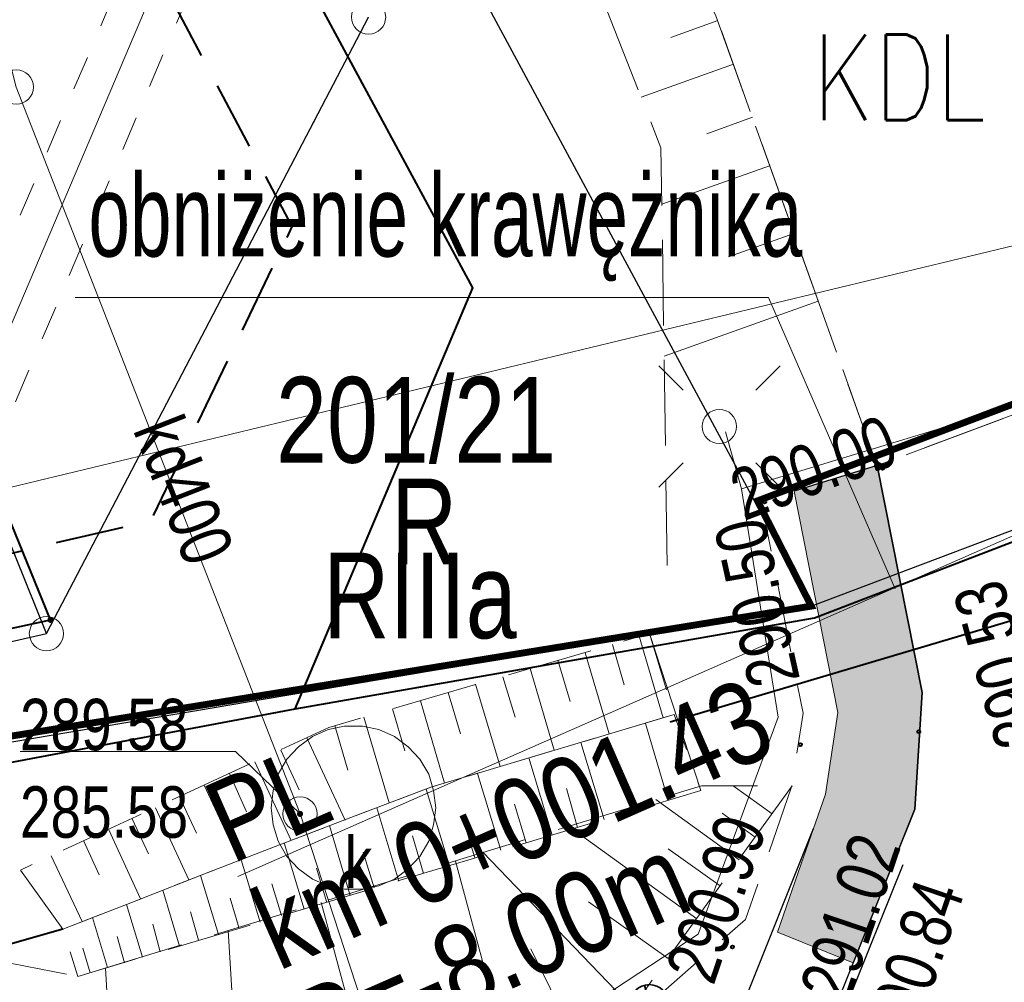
# Model space of a CAD drawing. Header units: metres. Extents: x 7437397 to 7437781, y 5556608 to 5556944.
# Tile 9 of 58: x 7437503 to 7437517, y 5556682 to 5556696. Entities that reach past the tile are written whole.
import ezdxf

# ---------------------------------------------------------------- set-up
doc = ezdxf.new("R2010")
doc.units = ezdxf.units.M
doc.header["$MEASUREMENT"] = 0
for name, pattern in [('0.5_0.5', [1.5, 0.5, -0.5, 0.5]), ('314-500', [2.5, 2, -0.5]), ('BUBZ01-500', [1.75, 1.25, -0.5]), ('DGN Style 2', [6.14715, 3.68829, -2.45886]), ('EGBK02-500', [2, 1.5, -0.5]), ('EGBU01-500', [1, 0.5, -0.5]), ('KTCR02-500', [1.5, 1, -0.5]), ('KTJZ01-500', [2, 1.5, -0.5])]:
    doc.linetypes.add(name, pattern=pattern)
doc.layers.get('0').update_dxf_attribs({"color": 250, "lineweight": 5})
for name, color, linetype, lineweight in [('202-Punkt graniczny stabilizowany trwale', 7, 'Continuous', 5), ('203-Punkt załamania granicy działki nie stabilizowany', 7, 'Continuous', 5), ('_PROJ_WYMIARY', 7, 'Continuous', 9), ('_PROJ_ZAGOSPODAROWANIE', 7, 'Continuous', 13), ('ARCH_HATCH', 7, 'Continuous', 13), ('BUBZ01', 250, 'Continuous', 5), ('BUBZ01_1', 250, 'Continuous', 5), ('BUIB02_01', 250, 'Continuous', 5), ('BUIB05_01', 250, 'Continuous', 5), ('D_kraweznik', 7, 'Continuous', 30), ('D_kraweznik obnizony', 7, 'DGN Style 2', 30), ('D_obrzeze', 7, 'Continuous', 30), ('D_opis trasy', 7, 'Continuous', 13), ('D_zakres', 7, 'DGN Style 2', 13), ('EGBD03', 250, 'Continuous', 5), ('EGBK02', 250, 'Continuous', 5), ('EGBP04_02', 250, 'Continuous', 5), ('EGBP04_03', 250, 'Continuous', 5), ('EGBU01', 250, 'Continuous', 5), ('Elektryka_oswietlenie_zewnetrzne', 1, 'Continuous', 35), ('GAZ', 50, 'Continuous', 30), ('KTCR02', 250, 'Continuous', 5), ('KTJZ01', 250, 'Continuous', 5), ('KTKR01', 250, 'Continuous', 5), ('KTOK05_01', 250, 'Continuous', 5), ('latarnia na słupie lub maszcie (punkt)', 7, 'Continuous', 5), ('MPZP', 250, 'Continuous', 5), ('przewód kanalizacyjny (linia)', 7, 'Continuous', 5), ('przewód kanalizacyjny (linia)-Atr1', 7, 'Continuous', 5), ('punkt o określonej wysokości (sieć kanalizacyjna)', 7, 'Continuous', 5), ('punkt o określonej wysokości (sieć kanalizacyjna)-Atr2', 7, 'Continuous', 5), ('punkt o określonej wysokości (sieć kanalizacyjna)-Atr3', 7, 'Continuous', 5), ('punkt wysokościowy naturalny', 7, 'Continuous', 5), ('punkt wysokościowy sztuczny', 7, 'Continuous', 5), ('RTPW02', 250, 'Continuous', 5), ('rzedne dla projektanta', 250, 'Continuous', 5), ('SUPE_01', 250, 'Continuous', 5), ('SUPG_01', 250, 'Continuous', 5), ('SUPT_01', 250, 'Continuous', 5), ('SUSM01', 250, 'Continuous', 5), ('SUSM04_01_E', 250, 'Continuous', 5), ('słup (punkt)', 7, 'Continuous', 5), ('właz - siec kanalizacyjna (powierzchnia)', 7, 'Continuous', 5), ('właz okrągły - siec kanalizacyjna (punkt)', 7, 'Continuous', 5), ('właz okrągły - siec kanalizacyjna (punkt)-Atr17', 7, 'Continuous', 5)]:
    doc.layers.add(name, color=color, linetype=linetype, lineweight=lineweight)
doc.layers.add('DS_chodniki przebrukowanie', color=7, linetype='Continuous', lineweight=0, true_color=0x00aaaa)
doc.styles.add('DROGI', font='arial.ttf', dxfattribs={"width": 0.55, "height": 1.25})
doc.styles.add('ROMANS', font='arial.ttf', dxfattribs={"width": 0.8})
doc.styles.get("Standard").update_dxf_attribs({"font": 'txt.shx', "width": 0.75})
doc.styles.add('Style-Arial Narrow', font='ARIALN.TTF')
doc.linetypes.add('KTOK05_01-500', pattern='A,3.75,[13,dgnlstyle-rozp_2015.shx,S=0.002778,R=0,X=0,Y=0],3.75', length=7.5)
doc.dimstyles.new('1-500', dxfattribs={"dimscale": 10, "dimtxt": 0.1, "dimasz": 0.07, "dimexe": 0, "dimexo": 0, "dimgap": 0.05, "dimtad": 1, "dimdec": 1, "dimrnd": 0.08, "dimzin": 0, "dimtxsty": 'ROMANS', "dimblk": 'ARCHTICK', "dimcen": 0.02, "dimdle": 0.1, "dimclrt": 256, "dimadec": 0, "dimazin": 0, "dimtfac": 0.666667, "dimtdec": 1, "dimtofl": 0, "dimtmove": 1, "dimatfit": 2, "dimfxl": 0, "dimtolj": 1, "dimtzin": 0, "dimarcsym": 0})

# ---------------------------------------------------------------- blocks, each defined once
blk = doc.blocks.new('US22')
at = {"color": 0, "linetype": 'Continuous', "lineweight": 13, "ltscale": 10}
blk.add_circle((0, 0), 2.5, dxfattribs=at)
blk = doc.blocks.new('PW01')
at = {"layer": 'punkt wysokościowy naturalny', "linetype": 'Continuous', "lineweight": 13}
h = blk.add_hatch(color=0, dxfattribs=at)
edge = h.paths.add_edge_path()
edge.add_arc((0, 0), 0.45, 0, 360)
blk = doc.blocks.new('202')
at = {"layer": '202-Punkt graniczny stabilizowany trwale', "color": 96, "linetype": 'Continuous', "lineweight": 13}
blk.add_circle((0, 0), 2.5, dxfattribs=at)
blk = doc.blocks.new('203')
at = {"layer": '203-Punkt załamania granicy działki nie stabilizowany', "linetype": 'Continuous', "lineweight": 13}
h = blk.add_hatch(color=96, dxfattribs=at)
edge = h.paths.add_edge_path()
edge.add_arc((0, 0), 0.45, 0, 360)
blk = doc.blocks.new('SM011')
at = {"layer": 'latarnia na słupie lub maszcie (punkt)', "color": 0, "linetype": 'Continuous', "lineweight": 13}
for p, q in [((-5.3, 5.31), (-8.83, 8.84)), ((5.31, 5.31), (8.84, 8.84)), ((-5.3, -5.3), (-8.83, -8.83)), ((5.31, -5.3), (8.84, -8.83))]:
    blk.add_line(p, q, dxfattribs=at)
blk = doc.blocks.new('SM04')
at = {"layer": 'słup (punkt)', "color": 0, "linetype": 'Continuous', "lineweight": 13}
blk.add_circle((0, 0), 2.5, dxfattribs=at)
blk = doc.blocks.new('PW02')
at = {"layer": 'punkt wysokościowy sztuczny', "linetype": 'Continuous', "lineweight": 13}
h = blk.add_hatch(color=0, dxfattribs=at)
edge = h.paths.add_edge_path()
edge.add_arc((0, 0), 0.45, 0, 360)
blk = doc.blocks.new('slup_oswietleniowy_4')
for p, q in [((0, 0.35), (0, -0.35)), ((-0.35, 0), (1.5, 0))]:
    blk.add_line(p, q)
for centre, radius in [((2.5, 0), 1), ((0, 0), 0.35)]:
    blk.add_circle(centre, radius)
blk.add_arc((3.5, 0), 1, 120, 240)
blk = doc.blocks.new('_ArchTick')
at = {"color": 0, "linetype": 'ByBlock', "const_width": 0.15}
blk.add_lwpolyline([(-0.5, -0.5), (0.5, 0.5)], dxfattribs=at)
blk = doc.blocks.new('*D51')
at = {"layer": '_PROJ_WYMIARY', "color": 0, "lineweight": -2, "transparency": 16777216}
for p, q in [((7437516.495, 5556697.022), (7437519.619, 5556698.6)), ((7437521.799, 5556692.066), (7437518.726, 5556698.149)), ((7437520.46, 5556691.39), (7437517.387, 5556697.473))]:
    blk.add_line(p, q, dxfattribs=at)
at = {"layer": 'Defpoints', "color": 0, "transparency": 16777216}
for p in [(7437521.799, 5556692.066), (7437520.46, 5556691.39)]:
    blk.add_point(p, dxfattribs=at)
at = {"layer": '_PROJ_WYMIARY', "transparency": 16777216, "insert": (7437517.537, 5556698.926), "char_height": 1, "attachment_point": 5, "rotation": 26.8008, "style": 'ROMANS', "bg_fill": 3, "box_fill_scale": 1.25, "bg_fill_color": 256, "bg_fill_true_color": 13158600, "bg_fill_transparency": 0}
blk.add_mtext('\\A1;1,5', dxfattribs=at)
at = {"layer": 'Defpoints', "color": 0, "transparency": 16777216}
blk.add_point((7437518.726, 5556698.149), dxfattribs=at)
at = {"layer": '_PROJ_WYMIARY', "color": 0, "lineweight": -2, "transparency": 16777216, "xscale": 0.7000000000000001, "yscale": 0.7000000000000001, "zscale": 0.7000000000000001}
for p, rotation in [((7437518.726, 5556698.149), 26.80083486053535), ((7437517.387, 5556697.473), 206.8008348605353)]:
    blk.add_blockref('_ArchTick', p, dxfattribs=dict(at, rotation=rotation))
blk = doc.blocks.new('*D78')
at = {"layer": '_PROJ_WYMIARY', "color": 0, "lineweight": -2, "transparency": 16777216}
for p, q in [((7437514.5, 5556684.21), (7437513.008, 5556680.488)), ((7437515.804, 5556683.687), (7437514.312, 5556679.965)), ((7437512.08, 5556680.859), (7437515.241, 5556679.593)), ((7437519.343, 5556677.95), (7437514.312, 5556679.965))]:
    blk.add_line(p, q, dxfattribs=at)
at = {"layer": 'Defpoints', "color": 0}
for p in [(7437514.5, 5556684.21), (7437515.804, 5556683.687), (7437514.312, 5556679.965)]:
    blk.add_point(p, dxfattribs=at)
at = {"layer": '_PROJ_WYMIARY', "color": 0, "lineweight": -2, "transparency": 16777216, "xscale": 0.7000000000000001, "yscale": 0.7000000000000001, "zscale": 0.7000000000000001}
for p, rotation in [((7437513.008, 5556680.488), 158.1669354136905), ((7437514.312, 5556679.965), 338.1669354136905)]:
    blk.add_blockref('_ArchTick', p, dxfattribs=dict(at, rotation=rotation))
at = {"layer": '_PROJ_WYMIARY', "transparency": 16777216, "insert": (7437518.645, 5556679.415), "char_height": 1, "attachment_point": 5, "rotation": 338.1669, "style": 'ROMANS', "bg_fill": 3, "box_fill_scale": 1.25, "bg_fill_color": 256, "bg_fill_true_color": 13158600, "bg_fill_transparency": 0}
blk.add_mtext('\\A1;1,5', dxfattribs=at)
blk = doc.blocks.new('*D83')
at = {"layer": '_PROJ_WYMIARY', "color": 0, "lineweight": -2, "transparency": 16777216}
for p, q in [((7437515.174, 5556718.066), (7437539.548, 5556729.19)), ((7437552.718, 5556697.927), (7437538.639, 5556728.775)), ((7437530.164, 5556687.633), (7437516.084, 5556718.481))]:
    blk.add_line(p, q, dxfattribs=at)
at = {"layer": 'Defpoints', "color": 0}
for p in [(7437538.639, 5556728.775), (7437552.718, 5556697.927), (7437530.164, 5556687.633)]:
    blk.add_point(p, dxfattribs=at)
at = {"layer": '_PROJ_WYMIARY', "color": 0, "lineweight": -2, "transparency": 16777216, "xscale": 0.7000000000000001, "yscale": 0.7000000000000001, "zscale": 0.7000000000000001}
for p, rotation in [((7437538.639, 5556728.775), 24.5330001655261), ((7437516.084, 5556718.481), 204.5330001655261)]:
    blk.add_blockref('_ArchTick', p, dxfattribs=dict(at, rotation=rotation))
at = {"layer": '_PROJ_WYMIARY', "transparency": 16777216, "insert": (7437526.904, 5556724.63), "char_height": 1, "attachment_point": 5, "rotation": 24.533, "style": 'ROMANS', "bg_fill": 3, "box_fill_scale": 1.25, "bg_fill_color": 256, "bg_fill_true_color": 13158600, "bg_fill_transparency": 0}
blk.add_mtext('\\A1;24,8', dxfattribs=at)

msp = doc.modelspace()

# ---------------------------------------------------------------- hatches: boundary and pattern name
at = {"layer": 'ARCH_HATCH', "linetype": 'Continuous', "lineweight": 25, "true_color": 0x97999b}
h = msp.add_hatch(color=253, dxfattribs=at)
h.dxf.hatch_style = 1
h.paths.add_polyline_path([(7437513.975, 5556682.704), (7437514.322, 5556683.7), (7437514.677, 5556684.719), (7437514.857, 5556685.911), (7437514.508, 5556687.681), (7437514.22, 5556689.138), (7437515.43, 5556689.51), (7437516.09, 5556686.202), (7437515.98, 5556684.5), (7437515.083, 5556682.26)])

# ---------------------------------------------------------------- linework, layer by layer
at = {"color": 7, "linetype": 'Continuous', "lineweight": 13}
for p, q in [((7437512.422, 5556695.755), (7437513.105, 5556695.999)), ((7437511.986, 5556694.882), (7437513.333, 5556695.365)), ((7437512.944, 5556694.35), (7437513.611, 5556694.589)), ((7437512.29, 5556693.32), (7437513.863, 5556693.883)), ((7437513.262, 5556692.554), (7437514.217, 5556692.896)), ((7437512.323, 5556691.103), (7437514.571, 5556691.908))]:
    msp.add_line(p, q, dxfattribs=at)
at = {"color": 21, "linetype": 'Continuous', "lineweight": 13}
for p, q in [((7437512.422, 5556695.755), (7437513.105, 5556695.999)), ((7437511.986, 5556694.882), (7437513.333, 5556695.365)), ((7437512.944, 5556694.35), (7437513.611, 5556694.589)), ((7437512.29, 5556693.32), (7437513.863, 5556693.883)), ((7437513.262, 5556692.554), (7437514.217, 5556692.896)), ((7437512.323, 5556691.103), (7437514.571, 5556691.908))]:
    msp.add_line(p, q, dxfattribs=at)
at = {"color": 7, "linetype": 'BUBZ01-500', "lineweight": 13, "flags": 128}
for points in [[(7437506.084, 5556709.904), (7437509.22, 5556704.47), (7437513.08, 5556696.07), (7437515.43, 5556689.51)], [(7437512.369, 5556688.054), (7437512.277, 5556694.143), (7437506.084, 5556709.904)]]:
    msp.add_lwpolyline(points, dxfattribs=at)
at = {"color": 21, "linetype": 'BUBZ01-500', "lineweight": 13, "flags": 128}
for points in [[(7437506.084, 5556709.904), (7437509.22, 5556704.47), (7437513.08, 5556696.07), (7437515.43, 5556689.51)], [(7437512.369, 5556688.054), (7437512.277, 5556694.143), (7437506.084, 5556709.904)]]:
    msp.add_lwpolyline(points, dxfattribs=at)
at = {"layer": '_PROJ_WYMIARY'}
msp.add_lwpolyline([(7437515.692, 5556687.714), (7437513.848, 5556691.961), (7437503.728, 5556691.961)], dxfattribs=at)
at = {"layer": '_PROJ_ZAGOSPODAROWANIE', "color": 132, "linetype": '314-500', "true_color": 0x00c1d5}
msp.add_lwpolyline([(7437559.6, 5556698.616, 0.1, 0.1, 0), (7437527.66, 5556683.855, 0.1, 0.1, 0), (7437508.206, 5556678.413, 0.1, 0.1, 0), (7437510.901, 5556669.437, 0.1, 0.1, 0), (7437507.748, 5556668.781, 0.1, 0.1, 0), (7437504.702, 5556678.037, 0.1, 0.1, 0), (7437490.9, 5556677.26, 0.1, 0.1, 0), (7437483.805, 5556682.481, 0.1, 0.1, 0), (7437514.47, 5556687.46, 0.1, 0.1, 0), (7437513.685, 5556688.995, 0.1, 0.1, 0), (7437521.799, 5556692.066, 0.1, 0.1, 0), (7437522.86, 5556690.63, 0.1, 0.1, 0), (7437527.801, 5556691.03, 0.1, 0.1, 0), (7437535.451, 5556693.636, 0.1, 0.1, 0), (7437587.796, 5556719.928, 0.1, 0.1, 0)], format="xyseb", dxfattribs=at)
at = {"layer": 'BUBZ01', "color": 7, "linetype": 'BUBZ01-500', "lineweight": 13, "flags": 128}
for points in [[(7437503.55, 5556682.75), (7437502.93, 5556683.61), (7437507.43, 5556685.69), (7437512.11, 5556687.06), (7437512.47, 5556685.88), (7437508.92, 5556684.82), (7437506.71, 5556683.98), (7437503.55, 5556682.75)], [(7437503.55, 5556682.75), (7437506.71, 5556683.98), (7437508.92, 5556684.82), (7437512.47, 5556685.88), (7437512.86, 5556684.77), (7437503.77, 5556682.06), (7437503.55, 5556682.75)], [(7437490.29, 5556683.503), (7437490.19, 5556682.55), (7437499.24, 5556679.54), (7437507.29, 5556680.02), (7437511.55, 5556681.17), (7437514.19, 5556684.84), (7437512.87, 5556684.84), (7437503.77, 5556682.06), (7437490.41, 5556684.64), (7437490.29, 5556683.503)]]:
    msp.add_lwpolyline(points, close=True, dxfattribs=at)
at = {"layer": 'BUBZ01', "color": 7, "linetype": 'Continuous', "lineweight": 13, "flags": 128}
for points in [[(7437511.96, 5556687.02), (7437512.31, 5556685.83)], [(7437511.57, 5556686.9), (7437511.74, 5556686.31)], [(7437511.17, 5556686.78), (7437511.52, 5556685.6)], [(7437510.77, 5556686.67), (7437510.95, 5556686.07)], [(7437510.37, 5556686.55), (7437510.72, 5556685.36)], [(7437509.57, 5556686.32), (7437509.93, 5556685.12)], [(7437509.97, 5556686.43), (7437510.15, 5556685.84)], [(7437509.17, 5556686.2), (7437509.35, 5556685.6)], [(7437508.77, 5556686.08), (7437509.12, 5556684.88)], [(7437508.36, 5556685.96), (7437508.54, 5556685.35)], [(7437507.52, 5556685.72), (7437507.71, 5556685.07)], [(7437507.94, 5556685.84), (7437508.31, 5556684.59)], [(7437512.38, 5556684.63), (7437512.05, 5556685.75)], [(7437507.11, 5556685.54), (7437507.67, 5556684.34)], [(7437511.45, 5556684.35), (7437511.11, 5556685.47)], [(7437506.73, 5556685.36), (7437507, 5556684.78)], [(7437506.35, 5556685.19), (7437506.88, 5556684.04)], [(7437510.69, 5556684.12), (7437510.35, 5556685.25)], [(7437505.98, 5556685.02), (7437506.23, 5556684.46)], [(7437509.94, 5556683.9), (7437509.6, 5556685.02)], [(7437511.86, 5556684.47), (7437511.69, 5556685.03)], [(7437505.61, 5556684.85), (7437506.12, 5556683.75)], [(7437509.19, 5556683.67), (7437508.85, 5556684.79)], [(7437511.06, 5556684.23), (7437510.9, 5556684.8)], [(7437513.9, 5556684.43), (7437513.33, 5556684.84)], [(7437505.25, 5556684.68), (7437505.5, 5556684.15)], [(7437510.31, 5556684.01), (7437510.14, 5556684.57)], [(7437513.42, 5556683.76), (7437512.2, 5556684.64)], [(7437504.9, 5556684.52), (7437505.39, 5556683.47)], [(7437508.45, 5556683.45), (7437508.13, 5556684.52)], [(7437513.65, 5556684.09), (7437513.17, 5556684.44)], [(7437504.56, 5556684.36), (7437504.8, 5556683.85)], [(7437509.56, 5556683.79), (7437509.39, 5556684.35)], [(7437504.22, 5556684.2), (7437504.68, 5556683.19)], [(7437507.74, 5556683.24), (7437507.44, 5556684.26)], [(7437512.8, 5556682.9), (7437510.93, 5556684.25)], [(7437503.85, 5556684.04), (7437504.08, 5556683.54)], [(7437507.07, 5556683.04), (7437506.78, 5556684.01)], [(7437508.81, 5556683.56), (7437508.65, 5556684.11)], [(7437508.09, 5556683.35), (7437507.93, 5556683.87)], [(7437511.86, 5556681.6), (7437509.68, 5556683.87)], [(7437513.14, 5556683.38), (7437512.38, 5556683.92)], [(7437503.38, 5556683.82), (7437503.83, 5556682.86)], [(7437506.43, 5556682.85), (7437506.15, 5556683.76)], [(7437510.08, 5556680.77), (7437509.28, 5556683.74)], [(7437507.4, 5556683.14), (7437507.25, 5556683.64)], [(7437505.82, 5556682.67), (7437505.56, 5556683.53)], [(7437505.25, 5556682.5), (7437505.01, 5556683.32)], [(7437506.74, 5556682.95), (7437506.6, 5556683.41)], [(7437506.12, 5556682.76), (7437505.99, 5556683.2)], [(7437508.1, 5556680.24), (7437507.32, 5556683.14)], [(7437512.38, 5556682.32), (7437511.22, 5556683.15)], [(7437504.71, 5556682.34), (7437504.48, 5556683.11)], [(7437505.53, 5556682.59), (7437505.41, 5556683)], [(7437504.2, 5556682.19), (7437503.98, 5556682.92)], [(7437504.97, 5556682.42), (7437504.86, 5556682.82)], [(7437506.13, 5556679.95), (7437505.96, 5556682.73)], [(7437504.45, 5556682.26), (7437504.34, 5556682.64)], [(7437503.95, 5556682.11), (7437503.84, 5556682.47)], [(7437511.08, 5556681.04), (7437510.38, 5556682.46)], [(7437504.31, 5556679.84), (7437504.17, 5556682.18)]]:
    msp.add_lwpolyline(points, dxfattribs=at)
at = {"layer": 'BUBZ01_1', "color": 7, "linetype": 'Continuous', "lineweight": 13}
msp.add_line((7437515.44, 5556689.593), (7437515.405, 5556689.581), dxfattribs=at)
at = {"layer": 'BUIB02_01', "color": 7, "linetype": 'Continuous', "lineweight": 13}
msp.add_line((7437512.11, 5556687.06), (7437512.86, 5556684.77), dxfattribs=at)
at = {"layer": 'BUIB02_01', "color": 212, "linetype": 'Continuous', "lineweight": 40, "flags": 128}
for points in [[(7437471.018, 5556680.168), (7437490.105, 5556682.798), (7437506.941, 5556685.963), (7437514.516, 5556687.29), (7437530.92, 5556693.586), (7437543.72, 5556699.172), (7437579.76, 5556716.205), (7437631.582, 5556743.722), (7437615.039, 5556772.576)], [(7437506.941, 5556685.963), (7437509.534, 5556692.104), (7437498.91, 5556711.759)]]:
    msp.add_lwpolyline(points, dxfattribs=at)
at = {"layer": 'BUIB05_01', "color": 7, "linetype": 'Continuous', "lineweight": 40}
for p, q in [((7437524.05, 5556689.22), (7437512.41, 5556685.77)), ((7437503.55, 5556682.75), (7437489.66, 5556678.77))]:
    msp.add_line(p, q, dxfattribs=at)
at = {"layer": 'D_kraweznik'}
msp.add_line((7437515.98, 5556684.5), (7437515.083, 5556682.26), dxfattribs=at)
at = {"layer": 'D_kraweznik obnizony'}
for p, q in [((7437515.43, 5556689.51), (7437516.09, 5556686.202)), ((7437516.09, 5556686.202), (7437515.98, 5556684.5))]:
    msp.add_line(p, q, dxfattribs=at)
at = {"layer": 'D_obrzeze'}
msp.add_line((7437515.43, 5556689.51), (7437514.22, 5556689.138), dxfattribs=at)
at = {"layer": 'D_opis trasy', "lineweight": 9, "flags": 128}
msp.add_lwpolyline([(7437521.106, 5556690.111), (7437506.104, 5556683.516)], dxfattribs=at)
at = {"layer": 'D_zakres'}
for p, q in [((7437514.22, 5556689.138), (7437514.508, 5556687.681)), ((7437514.508, 5556687.681), (7437514.857, 5556685.911)), ((7437514.857, 5556685.911), (7437514.677, 5556684.719)), ((7437514.677, 5556684.719), (7437514.322, 5556683.7)), ((7437514.322, 5556683.7), (7437513.975, 5556682.704)), ((7437513.975, 5556682.704), (7437515.083, 5556682.26))]:
    msp.add_line(p, q, dxfattribs=at)
at = {"layer": 'DS_chodniki przebrukowanie', "flags": 128}
msp.add_lwpolyline([(7437513.975, 5556682.704), (7437514.322, 5556683.7), (7437514.677, 5556684.719), (7437514.857, 5556685.911), (7437514.508, 5556687.681), (7437514.22, 5556689.138), (7437515.43, 5556689.51), (7437516.09, 5556686.202), (7437515.98, 5556684.5), (7437515.083, 5556682.26), (7437513.975, 5556682.704)], close=True, dxfattribs=at)
at = {"layer": 'EGBD03', "color": 114, "linetype": 'Continuous', "lineweight": 30, "true_color": 0x00b140, "flags": 128}
for points in [[(7437500.826, 5556712.754), (7437514.47, 5556687.46)], [(7437503.31, 5556687.06), (7437498.82, 5556698.2)], [(7437503.31, 5556687.06), (7437508.01, 5556696.05)], [(7437514.47, 5556687.46), (7437522.86, 5556690.63)], [(7437494.12, 5556684.01), (7437514.47, 5556687.46)], [(7437493.38, 5556684.79), (7437503.31, 5556687.06)]]:
    msp.add_lwpolyline(points, dxfattribs=at)
at = {"layer": 'EGBK02', "color": 96, "linetype": 'EGBK02-500', "lineweight": 13, "flags": 128}
for points in [[(7437503.31, 5556687.06), (7437508.01, 5556696.05)], [(7437493.38, 5556684.79), (7437503.31, 5556687.06)]]:
    msp.add_lwpolyline(points, dxfattribs=at)
at = {"layer": 'EGBU01', "color": 96, "linetype": 'EGBU01-500', "lineweight": 13, "flags": 128}
for points in [[(7437503.31, 5556687.06), (7437508.01, 5556696.05)], [(7437508.01, 5556696.05), (7437503.31, 5556687.06)], [(7437493.38, 5556684.79), (7437503.31, 5556687.06)], [(7437503.31, 5556687.06), (7437493.38, 5556684.79)]]:
    msp.add_lwpolyline(points, dxfattribs=at)
at = {"layer": 'GAZ', "linetype": '0.5_0.5', "lineweight": 20}
for points in [[(7437469.765, 5556684.298), (7437501.754, 5556690.401), (7437504.987, 5556698.001), (7437509.601, 5556698.417), (7437540.527, 5556710.781), (7437572.311, 5556724.628), (7437597.435, 5556738.152)], [(7437469.953, 5556683.316), (7437502.466, 5556689.519), (7437505.673, 5556697.059), (7437509.837, 5556697.434), (7437540.913, 5556709.859), (7437572.749, 5556723.728), (7437597.909, 5556737.272)]]:
    msp.add_lwpolyline(points, dxfattribs=at)
at = {"layer": 'KTCR02', "color": 7, "linetype": 'KTCR02-500', "lineweight": 13, "flags": 128}
msp.add_lwpolyline([(7437490.09, 5556680.89), (7437499.14, 5556677.97), (7437506.73, 5556678.47), (7437507.87, 5556678.13), (7437512.1, 5556679.32), (7437513.55, 5556680.28), (7437514.73, 5556681.38), (7437515.98, 5556684.5), (7437516.09, 5556686.202), (7437515.43, 5556689.51), (7437513.74, 5556688.99), (7437514.35, 5556685.9), (7437514.19, 5556684.84), (7437513.51, 5556682.89), (7437511.55, 5556681.17), (7437507.29, 5556680.02), (7437499.24, 5556679.54), (7437490.19, 5556682.55)], dxfattribs=at)
at = {"layer": 'KTJZ01', "color": 7, "linetype": 'KTJZ01-500', "lineweight": 13, "flags": 128}
msp.add_lwpolyline([(7437487.24, 5556665.88), (7437500.01, 5556668.65), (7437509.93, 5556671.34), (7437514.81, 5556672.66), (7437528.54, 5556677.57), (7437546.18, 5556685.08), (7437562.31, 5556693.39), (7437575.78, 5556700.17), (7437584.6, 5556705.2), (7437599.33, 5556712.79), (7437607.41, 5556717.03), (7437624.22, 5556725.75), (7437636.91, 5556731.79), (7437639.91, 5556733.3), (7437648.13, 5556737.1), (7437664.08, 5556744.94), (7437674.41, 5556750.47), (7437695.47, 5556762.01), (7437726.23, 5556778.98), (7437745.592, 5556790.579), (7437740.524, 5556799.89), (7437726.071, 5556794.065), (7437721.424, 5556793.261), (7437718.653, 5556793.684), (7437716.454, 5556794.853), (7437714.78, 5556796.65), (7437713.44, 5556798.18), (7437704.05, 5556814.76), (7437696.46, 5556806.77), (7437698.53, 5556806.84), (7437700.74, 5556806.26), (7437702.79, 5556804.94), (7437704.06, 5556803.16), (7437709.44, 5556793.77), (7437711.44, 5556790.12), (7437712.13, 5556787.63), (7437712.21, 5556785.35), (7437711.59, 5556783.66), (7437709.87, 5556781.76), (7437701.28, 5556777.09), (7437699.42, 5556776.48), (7437697.78, 5556776.19), (7437695.76, 5556776.41), (7437693.65, 5556777.51), (7437692.09, 5556778.89), (7437690.49, 5556781.22), (7437685.25, 5556778.28), (7437686.1, 5556775.03), (7437686.085, 5556773.72), (7437685.81, 5556772.51), (7437685.3, 5556771.32), (7437684.475, 5556769.98), (7437683.43, 5556768.68), (7437682.12, 5556767.23), (7437680.52, 5556765.9), (7437679.609, 5556765.424), (7437667.4, 5556758.73), (7437656.58, 5556752.94), (7437646.03, 5556747.24), (7437635.04, 5556741.31), (7437625.46, 5556735.97), (7437617.31, 5556731.03), (7437610.73, 5556727.32), (7437599.83, 5556721.28), (7437592.56, 5556717.41), (7437581.48, 5556711.39), (7437572.19, 5556706.38), (7437570.63, 5556705.57), (7437559.43, 5556699.57), (7437555.27, 5556697.37), (7437547.58, 5556693.6), (7437542.1, 5556690.99), (7437536.78, 5556688.64), (7437527.13, 5556684.56), (7437524.75, 5556685.69), (7437522.99, 5556687.15), (7437521.44, 5556689.45), (7437520.46, 5556691.39), (7437515.43, 5556689.51), (7437516.09, 5556686.202), (7437515.98, 5556684.5), (7437514.73, 5556681.38), (7437513.55, 5556680.28), (7437512.1, 5556679.32), (7437507.87, 5556678.13), (7437498.81, 5556675.82), (7437492.9, 5556674.29)], dxfattribs=at)
msp.add_lwpolyline([(7437507.857, 5556716.436), (7437504.491, 5556714.673), (7437509.22, 5556704.47), (7437510.97, 5556700.57), (7437513.08, 5556696.07), (7437515.43, 5556689.51), (7437520.46, 5556691.39), (7437518.97, 5556694.06), (7437515.57, 5556700.2), (7437512.44, 5556706.68), (7437507.857, 5556716.436)], close=True, dxfattribs=at)
at = {"layer": 'KTKR01', "color": 7, "linetype": 'Continuous', "lineweight": 30, "flags": 128}
msp.add_lwpolyline([(7437490.09, 5556680.89), (7437499.14, 5556677.97), (7437506.73, 5556678.47), (7437507.87, 5556678.13), (7437512.1, 5556679.32), (7437513.55, 5556680.28), (7437514.73, 5556681.38), (7437515.98, 5556684.5), (7437516.09, 5556686.202), (7437515.43, 5556689.51)], dxfattribs=at)
at = {"layer": 'KTOK05_01', "color": 7, "linetype": 'KTOK05_01-500', "lineweight": 40, "flags": 128}
msp.add_lwpolyline([(7437470.765, 5556680.962), (7437472.26, 5556681.23), (7437477.51, 5556682.36), (7437492.58, 5556685.14), (7437495.66, 5556685.59), (7437503.37, 5556687.26), (7437498.93, 5556698.16)], dxfattribs=at)
at = {"layer": 'MPZP', "color": 212, "linetype": 'KTCR02-500', "lineweight": 40, "flags": 128}
msp.add_lwpolyline([(7437497.375, 5556710.955), (7437506.891, 5556692.994), (7437504.828, 5556688.703), (7437494.07, 5556686.185), (7437470.017, 5556683.31)], dxfattribs=at)
at = {"layer": 'przewód kanalizacyjny (linia)', "color": 36, "linetype": 'Continuous', "lineweight": 13, "flags": 128}
for points in [[(7437507.01, 5556684.43), (7437502.87, 5556695.03), (7437502.28, 5556697.34)], [(7437507.01, 5556684.43), (7437512.46, 5556667.77)]]:
    msp.add_lwpolyline(points, dxfattribs=at)
at = {"layer": 'punkt o określonej wysokości (sieć kanalizacyjna)-Atr2', "color": 7, "flags": 128}
msp.add_lwpolyline([(7437507.01, 5556684.43), (7437506.07, 5556685.34), (7437502.924, 5556685.34)], dxfattribs=at)
at = {"layer": 'rzedne dla projektanta', "color": 7, "linetype": 'Continuous', "lineweight": 40}
for centre in [(7437515.44, 5556689.46), (7437515.51, 5556689.47), (7437513.79, 5556688.98), (7437516.04, 5556685.63), (7437514.31, 5556685.44), (7437513.32, 5556682.49)]:
    msp.add_circle(centre, 0.0225, dxfattribs=at)
at = {"layer": 'SUPE_01', "color": 1, "linetype": 'Continuous', "lineweight": 13, "flags": 128}
for points in [[(7437601.635, 5556725.162), (7437600.216, 5556724.388), (7437574.398, 5556710.521), (7437552.37, 5556698.835), (7437529.759, 5556688.702), (7437521.807, 5556691.71), (7437513.451, 5556689.173), (7437513.22, 5556690)], [(7437513.451, 5556689.173), (7437513.987, 5556685.841), (7437512.818, 5556682.675), (7437510.206, 5556680.962), (7437500.974, 5556678.503), (7437488.15, 5556675.589), (7437473.288, 5556673.036)]]:
    msp.add_lwpolyline(points, dxfattribs=at)
at = {"layer": 'SUPG_01', "color": 52, "linetype": 'Continuous', "lineweight": 13, "flags": 128}
msp.add_lwpolyline([(7437469.859, 5556683.807), (7437484.7, 5556686.66), (7437502.11, 5556689.96), (7437505.33, 5556697.53)], dxfattribs=at)
at = {"layer": 'SUPT_01', "color": 30, "linetype": 'Continuous', "lineweight": 13, "flags": 128}
msp.add_lwpolyline([(7437624.834, 5556744.449), (7437603.973, 5556732.899), (7437579.114, 5556719.1), (7437574.314, 5556716.425), (7437544.39, 5556702.175), (7437531.441, 5556696.093), (7437491.469, 5556686.466), (7437485.362, 5556685.024)], dxfattribs=at)
at = {"layer": 'właz - siec kanalizacyjna (powierzchnia)', "color": 36, "linetype": 'Continuous', "lineweight": 13, "flags": 128}
msp.add_lwpolyline([(7437508.99, 5556684.52), (7437508.96, 5556684.27), (7437508.89, 5556684.03), (7437508.76, 5556683.81), (7437508.59, 5556683.63), (7437508.39, 5556683.48), (7437508.16, 5556683.38), (7437507.92, 5556683.33), (7437507.66, 5556683.33), (7437507.42, 5556683.38), (7437507.19, 5556683.48), (7437506.99, 5556683.63), (7437506.82, 5556683.81), (7437506.69, 5556684.03), (7437506.62, 5556684.27), (7437506.59, 5556684.52), (7437506.62, 5556684.77), (7437506.69, 5556685.01), (7437506.82, 5556685.23), (7437506.99, 5556685.41), (7437507.19, 5556685.56), (7437507.42, 5556685.66), (7437507.66, 5556685.71), (7437507.92, 5556685.71), (7437508.16, 5556685.66), (7437508.39, 5556685.56), (7437508.59, 5556685.41), (7437508.76, 5556685.23), (7437508.89, 5556685.01), (7437508.96, 5556684.77), (7437508.99, 5556684.52)], close=True, dxfattribs=at)

# ---------------------------------------------------------------- block references
at = {"layer": 'EGBP04_02', "color": 96, "linetype": 'Continuous', "lineweight": 13, "xscale": 0.1, "yscale": 0.1, "zscale": 0.1}
for p in [(7437508.01, 5556696.05), (7437503.31, 5556687.06)]:
    msp.add_blockref('202', p, dxfattribs=at)
at = {"layer": 'EGBP04_03', "color": 96, "linetype": 'Continuous', "lineweight": 13, "xscale": 0.1, "yscale": 0.1, "zscale": 0.1}
msp.add_blockref('203', (7437514.47, 5556687.46), dxfattribs=at)
at = {"layer": 'Elektryka_oswietlenie_zewnetrzne', "xscale": 0.7999999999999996, "yscale": 0.7999999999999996, "zscale": 0.7999999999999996, "rotation": 285.1358355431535}
msp.add_blockref('slup_oswietleniowy_4', (7437512.108, 5556681.66), dxfattribs=at)
at = {"layer": 'punkt o określonej wysokości (sieć kanalizacyjna)', "color": 7, "linetype": 'Continuous', "lineweight": 13, "xscale": 0.1, "yscale": 0.1, "zscale": 0.1}
msp.add_blockref('PW01', (7437507.01, 5556684.43), dxfattribs=at)
at = {"layer": 'RTPW02', "color": 7, "linetype": 'Continuous', "lineweight": 13, "xscale": 0.1, "yscale": 0.1, "zscale": 0.1}
for p in [(7437515.43, 5556689.51), (7437503.37, 5556687.26)]:
    msp.add_blockref('PW02', p, dxfattribs=at)
at = {"layer": 'SUSM01', "color": 7, "linetype": 'Continuous', "lineweight": 13, "xscale": 0.1, "yscale": 0.1, "zscale": 0.1}
msp.add_blockref('SM011', (7437513.13, 5556690.08), dxfattribs=at)
at = {"layer": 'SUSM04_01_E', "color": 7, "linetype": 'Continuous', "lineweight": 13, "xscale": 0.1, "yscale": 0.1, "zscale": 0.1}
msp.add_blockref('SM04', (7437513.13, 5556690.08), dxfattribs=at)
at = {"layer": 'właz okrągły - siec kanalizacyjna (punkt)', "color": 7, "linetype": 'Continuous', "lineweight": 13, "xscale": 0.1, "yscale": 0.1, "zscale": 0.1}
for p in [(7437502.87, 5556695.03), (7437507.01, 5556684.43)]:
    msp.add_blockref('US22', p, dxfattribs=at)

# ---------------------------------------------------------------- texts
at = {"layer": '_PROJ_WYMIARY', "style": 'DROGI', "width": 0.65}
msp.add_text('obniżenie krawężnika', height=1.2, dxfattribs=at).set_placement((7437503.923, 5556692.559))
at = {"layer": 'D_opis trasy', "char_height": 1.2, "rotation": 23.7292, "style": 'Style-Arial Narrow'}
for s, insert, attachment_point, line_spacing_factor in [('{\\fArial Narrow|b0|i0|c238|p39;PL\\Pkm 0+001.43}', (7437506.114, 5556683.454), 4, 0.85), ('R=-8.00m', (7437512.558, 5556683.604), 6, 0.35)]:
    msp.add_mtext(s, dxfattribs=dict(at, insert=insert, attachment_point=attachment_point, line_spacing_factor=line_spacing_factor))
at = {"layer": 'EGBD03', "color": 114, "linetype": 'Continuous', "lineweight": 30, "true_color": 0x00b140, "insert": (7437506.659, 5556689.534), "char_height": 1.25, "attachment_point": 7, "line_spacing_factor": 0.6}
msp.add_mtext('\\FWORKING_1250;\\H1x;\\W0.8;201/21', dxfattribs=at)
at = {"layer": 'EGBK02', "color": 96, "linetype": 'Continuous', "lineweight": 30, "insert": (7437507.349, 5556688.241), "char_height": 1.25, "attachment_point": 1, "line_spacing_factor": 0.6}
msp.add_mtext('\\FWORKING_1250;\\H1x;\\W0.8;RIIIa', dxfattribs=at)
at = {"layer": 'EGBU01', "color": 96, "linetype": 'Continuous', "lineweight": 30, "insert": (7437508.34, 5556688.069), "char_height": 1.25, "attachment_point": 7, "line_spacing_factor": 0.6}
msp.add_mtext('\\FWORKING_1250;\\H1x;\\W0.8;R', dxfattribs=at)
at = {"layer": 'MPZP', "color": 212, "linetype": 'Continuous', "lineweight": 30, "width": 0.8}
msp.add_text('KDL', height=1.25, dxfattribs=at).set_placement((7437514.489, 5556694.546))
at = {"layer": 'przewód kanalizacyjny (linia)-Atr1', "color": 36, "insert": (7437504.557, 5556690.029), "char_height": 0.75, "attachment_point": 7, "rotation": 291.334, "line_spacing_factor": 0.6}
msp.add_mtext('\\FWORKING_1250;\\H1x;\\W0.8;kd400', dxfattribs=at)
at = {"layer": 'punkt o określonej wysokości (sieć kanalizacyjna)-Atr2', "color": 36, "insert": (7437502.924, 5556685.348), "char_height": 0.75, "attachment_point": 7, "line_spacing_factor": 0.6}
msp.add_mtext('\\FWORKING_1250;\\H1x;\\W0.8;289.58', dxfattribs=at)
at = {"layer": 'punkt o określonej wysokości (sieć kanalizacyjna)-Atr3', "color": 36, "insert": (7437502.924, 5556684.072), "char_height": 0.75, "attachment_point": 7, "line_spacing_factor": 0.6}
msp.add_mtext('\\FWORKING_1250;\\H1x;\\W0.8;285.58', dxfattribs=at)
at = {"layer": 'rzedne dla projektanta', "color": 7, "linetype": 'Continuous', "lineweight": 0, "char_height": 0.75, "attachment_point": 7, "line_spacing_factor": 0.6}
for s, insert, rotation in [('\\FWORKING_1250;\\H1x;\\W0.8; 290.00', (7437513.281, 5556688.61), 20.5804), ('\\FWORKING_1250;\\H1x;\\W0.8; 290.50', (7437514.366, 5556686.175), 102.4539), ('\\FWORKING_1250;\\H1x;\\W0.8; 290.53', (7437517.986, 5556685.312), 105.6803), ('\\FWORKING_1250;\\H1x;\\W0.8; 290.99', (7437512.981, 5556681.697), 71.3251), ('\\FWORKING_1250;\\H1x;\\W0.8; 291.02', (7437514.937, 5556681.42), 71.3251), ('\\FWORKING_1250;\\H1x;\\W0.8; 290.84', (7437515.865, 5556680.747), 71.3251)]:
    msp.add_mtext(s, dxfattribs=dict(at, insert=insert, rotation=rotation))
at = {"layer": 'właz okrągły - siec kanalizacyjna (punkt)-Atr17', "color": 7, "insert": (7437507.663, 5556683.349), "char_height": 0.75, "attachment_point": 7, "line_spacing_factor": 0.6}
msp.add_mtext('\\FWORKING_1250;\\H1x;\\W0.8;k', dxfattribs=at)

# ---------------------------------------------------------------- next in the draw order: dimensions: what is measured, and where the dimension line sits
at = {"layer": '_PROJ_WYMIARY'}
dim = msp.add_linear_dim(base=(7437518.726, 5556698.149), p1=(7437520.46, 5556691.39), p2=(7437521.799, 5556692.066), angle=26.8008, dimstyle='1-500', dxfattribs=at)
dim.commit()
dim.dimension.update_dxf_attribs({"geometry": '*D51', "text_midpoint": (7437518.033, 5556697.943), "dimtype": 161})
dim = msp.add_linear_dim(base=(7437514.312, 5556679.965), p1=(7437514.5, 5556684.21), p2=(7437515.804, 5556683.687), angle=338.1669, text='1,5', dimstyle='1-500', dxfattribs=at)
dim.commit()
dim.dimension.update_dxf_attribs({"geometry": '*D78', "text_midpoint": (7437518.43, 5556678.879), "dimtype": 161})

# ---------------------------------------------------------------- next in the draw order: dimensions: what is measured, and where the dimension line sits
dim = msp.add_aligned_dim(p1=(7437530.164, 5556687.633), p2=(7437552.718, 5556697.927), distance=33.909, dimstyle='1-500', dxfattribs=at)
dim.commit()
dim.dimension.update_dxf_attribs({"geometry": '*D83', "text_midpoint": (7437526.904, 5556724.63)})

doc.saveas('drawing.dxf')
